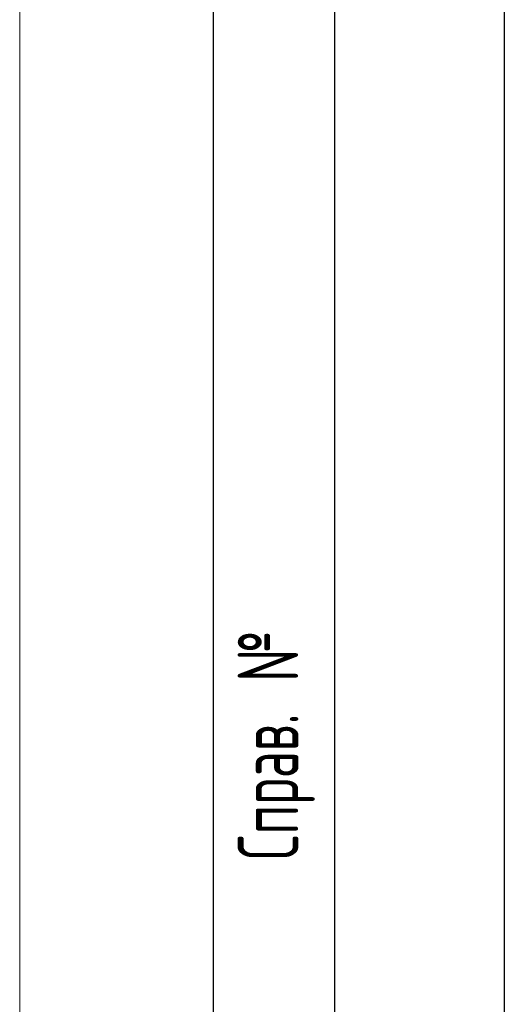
# Model space of a CAD drawing. Header units: millimetres. Extents: x 0 to 420, y 0 to 297.
# Tile 11 of 67: x 0 to 20, y 186 to 227. Entities that reach past the tile are written whole.
import ezdxf

# ---------------------------------------------------------------- set-up
doc = ezdxf.new("R2010")
doc.units = ezdxf.units.MM
doc.layers.add('ОСЕВЫЕ', color=7, linetype='Continuous')
doc.styles.add('SLDTEXTSTYLE2', font='TXT', dxfattribs={"width": 0.605, "bigfont": 'bigfont'})

msp = doc.modelspace()

# ---------------------------------------------------------------- linework, layer by layer
at = {"color": 7, "linetype": 'Continuous', "lineweight": 25}
for p, q in [((8, 172), (8, 292)), ((8, 172), (8, 292)), ((13, 172), (13, 292)), ((13, 172), (13, 292)), ((20, 292), (20, 5)), ((20, 292), (20, 5))]:
    msp.add_line(p, q, dxfattribs=at)
at = {"layer": 'ОСЕВЫЕ', "lineweight": 18}
msp.add_line((0, 297), (0, 0), dxfattribs=at)

# ---------------------------------------------------------------- texts
at = {"color": 7, "linetype": 'Continuous', "lineweight": 0, "insert": (9.00112, 192.4526), "char_height": 2.5, "attachment_point": 1, "rotation": 90, "style": 'SLDTEXTSTYLE2'}
msp.add_mtext('Справ. №', dxfattribs=at)

doc.saveas('drawing.dxf')
